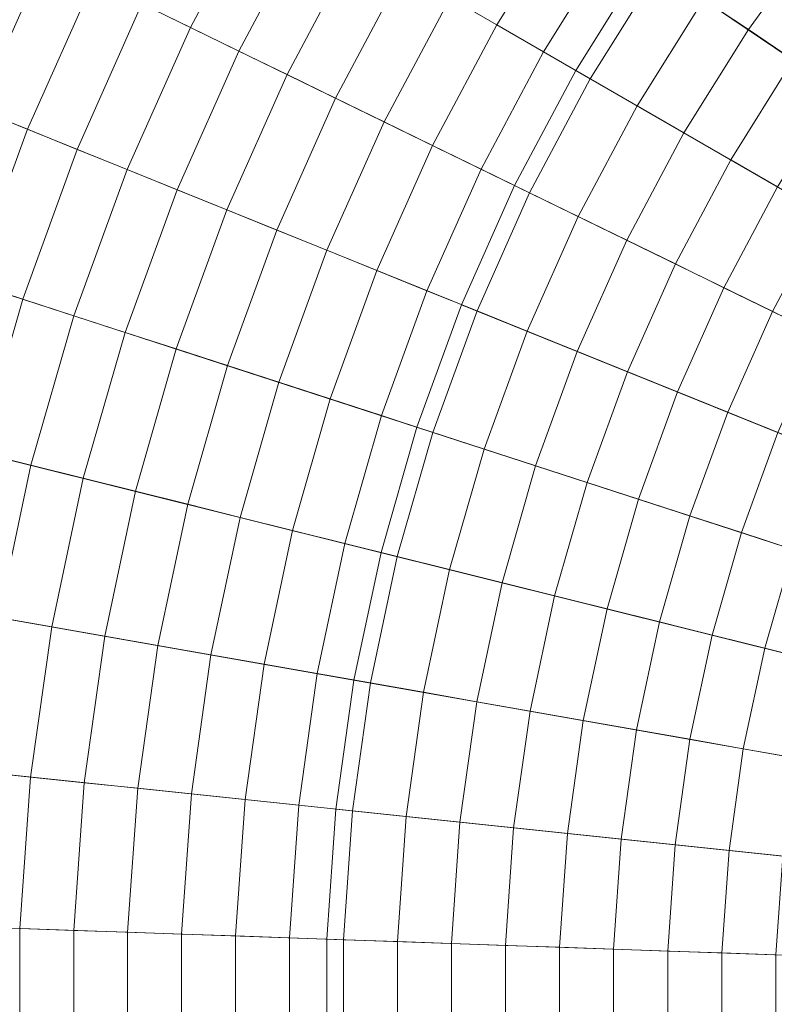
# Model space of a CAD drawing. Header units: centimetres. Extents: x -6.39 to 0.8, y 3.58 to 10.78.
# Tile 251 of 256: x -3.96 to -3.55, y 7.18 to 7.71. Entities that reach past the tile are written whole.
import ezdxf

# ---------------------------------------------------------------- set-up
doc = ezdxf.new("R2010")
doc.units = ezdxf.units.CM
doc.header["$LTSCALE"] = 2.54
doc.layers.add('Lucido design-1', color=7, linetype='Continuous')

# ---------------------------------------------------------------- blocks, each defined once
blk = doc.blocks.new('Gruppo-1')
at = {"color": 142, "linetype": 'Continuous', "lineweight": 9}
for points in [[(-3.58253, 7.79442, -14.60843), (-3.62353, 7.73798, -14.60843), (-2.79496, 7.1791, -14.60843), (-3.58253, 7.79442, -14.60843)], [(-2.79496, 7.1791, -13.70118), (-3.62353, 7.73798, -13.70118), (-3.58253, 7.79442, -13.70118), (-2.79496, 7.1791, -13.70118)], [(-3.62353, 7.73798, -14.60843), (-3.6605, 7.67882, -14.60843), (-2.79496, 7.1791, -14.60843), (-3.62353, 7.73798, -14.60843)], [(-3.62353, 7.73798, -13.70118), (-3.6605, 7.67882, -13.70118), (-3.6605, 7.67882, -14.60843), (-3.62353, 7.73798, -14.60843), (-3.62353, 7.73798, -13.70118)], [(-2.79496, 7.1791, -13.70118), (-3.6605, 7.67882, -13.70118), (-3.62353, 7.73798, -13.70118), (-2.79496, 7.1791, -13.70118)], [(-3.6605, 7.67882, -14.60843), (-3.69325, 7.61723, -14.60843), (-2.79496, 7.1791, -14.60843), (-3.6605, 7.67882, -14.60843)], [(-3.6605, 7.67882, -13.70118), (-3.69325, 7.61723, -13.70118), (-3.69325, 7.61723, -14.60843), (-3.6605, 7.67882, -14.60843), (-3.6605, 7.67882, -13.70118)], [(-2.79496, 7.1791, -13.70118), (-3.69325, 7.61723, -13.70118), (-3.6605, 7.67882, -13.70118), (-2.79496, 7.1791, -13.70118)], [(-3.69325, 7.61723, -14.60843), (-3.72162, 7.5535, -14.60843), (-2.79496, 7.1791, -14.60843), (-3.69325, 7.61723, -14.60843)], [(-3.69325, 7.61723, -13.70118), (-3.72162, 7.5535, -13.70118), (-3.72162, 7.5535, -14.60843), (-3.69325, 7.61723, -14.60843), (-3.69325, 7.61723, -13.70118)], [(-2.79496, 7.1791, -13.70118), (-3.72162, 7.5535, -13.70118), (-3.69325, 7.61723, -13.70118), (-2.79496, 7.1791, -13.70118)], [(-3.72162, 7.5535, -14.60843), (-3.74548, 7.48794, -14.60843), (-2.79496, 7.1791, -14.60843), (-3.72162, 7.5535, -14.60843)], [(-3.72162, 7.5535, -13.70118), (-3.74548, 7.48794, -13.70118), (-3.74548, 7.48794, -14.60843), (-3.72162, 7.5535, -14.60843), (-3.72162, 7.5535, -13.70118)], [(-2.79496, 7.1791, -13.70118), (-3.74548, 7.48794, -13.70118), (-3.72162, 7.5535, -13.70118), (-2.79496, 7.1791, -13.70118)], [(-3.74548, 7.48794, -14.60843), (-3.76471, 7.42089, -14.60843), (-2.79496, 7.1791, -14.60843), (-3.74548, 7.48794, -14.60843)], [(-3.74548, 7.48794, -13.70118), (-3.76471, 7.42089, -13.70118), (-3.76471, 7.42089, -14.60843), (-3.74548, 7.48794, -14.60843), (-3.74548, 7.48794, -13.70118)], [(-2.79496, 7.1791, -13.70118), (-3.76471, 7.42089, -13.70118), (-3.74548, 7.48794, -13.70118), (-2.79496, 7.1791, -13.70118)], [(-3.76471, 7.42089, -14.60843), (-3.77921, 7.35265, -14.60843), (-2.79496, 7.1791, -14.60843), (-3.76471, 7.42089, -14.60843)], [(-3.76471, 7.42089, -13.70118), (-3.77921, 7.35265, -13.70118), (-3.77921, 7.35265, -14.60843), (-3.76471, 7.42089, -14.60843), (-3.76471, 7.42089, -13.70118)], [(-2.79496, 7.1791, -13.70118), (-3.77921, 7.35265, -13.70118), (-3.76471, 7.42089, -13.70118), (-2.79496, 7.1791, -13.70118)], [(-3.77921, 7.35265, -14.60843), (-3.78892, 7.28357, -14.60843), (-2.79496, 7.1791, -14.60843), (-3.77921, 7.35265, -14.60843)], [(-3.77921, 7.35265, -13.70118), (-3.78892, 7.28357, -13.70118), (-3.78892, 7.28357, -14.60843), (-3.77921, 7.35265, -14.60843), (-3.77921, 7.35265, -13.70118)], [(-2.79496, 7.1791, -13.70118), (-3.78892, 7.28357, -13.70118), (-3.77921, 7.35265, -13.70118), (-2.79496, 7.1791, -13.70118)], [(-3.78892, 7.28357, -14.60843), (-3.79379, 7.21398, -14.60843), (-2.79496, 7.1791, -14.60843), (-3.78892, 7.28357, -14.60843)], [(-3.78892, 7.28357, -13.70118), (-3.79379, 7.21398, -13.70118), (-3.79379, 7.21398, -14.60843), (-3.78892, 7.28357, -14.60843), (-3.78892, 7.28357, -13.70118)], [(-2.79496, 7.1791, -13.70118), (-3.79379, 7.21398, -13.70118), (-3.78892, 7.28357, -13.70118), (-2.79496, 7.1791, -13.70118)], [(-3.79379, 7.21398, -14.60843), (-3.79379, 7.14422, -14.60843), (-2.79496, 7.1791, -14.60843), (-3.79379, 7.21398, -14.60843)], [(-3.79379, 7.21398, -13.70118), (-3.79379, 7.14422, -13.70118), (-3.79379, 7.14422, -14.60843), (-3.79379, 7.21398, -14.60843), (-3.79379, 7.21398, -13.70118)], [(-2.79496, 7.1791, -13.70118), (-3.79379, 7.14422, -13.70118), (-3.79379, 7.21398, -13.70118), (-2.79496, 7.1791, -13.70118)]]:
    blk.add_polyline3d(points, dxfattribs=at)
for points in [[(-3.54316, 10.69909, -13.70234), (-3.78688, 10.63832, -13.70234), (-2.79556, 7.18118, -13.70234), (-2.79541, 7.18122, -13.70234)], [(-3.78688, 10.63832, -13.70234), (-4.02576, 10.5607, -13.70234), (-2.7957, 7.18113, -13.70234), (-2.79556, 7.18118, -13.70234)], [(-4.02576, 10.5607, -13.70234), (-4.25865, 10.46661, -13.70234), (-2.79584, 7.18108, -13.70234), (-2.7957, 7.18113, -13.70234)], [(-4.25865, 10.46661, -13.70234), (-4.48441, 10.3565, -13.70234), (-2.79597, 7.18101, -13.70234), (-2.79584, 7.18108, -13.70234)], [(-4.48441, 10.3565, -13.70234), (-4.70194, 10.23091, -13.70234), (-2.79611, 7.18094, -13.70234), (-2.79597, 7.18101, -13.70234)], [(-4.70194, 10.23091, -13.70234), (-4.91018, 10.09045, -13.70234), (-2.79623, 7.18085, -13.70234), (-2.79611, 7.18094, -13.70234)], [(-4.91018, 10.09045, -13.70234), (-5.10811, 9.93581, -13.70234), (-2.79635, 7.18076, -13.70234), (-2.79623, 7.18085, -13.70234)], [(-5.10811, 9.93581, -13.70234), (-5.29478, 9.76774, -13.70234), (-2.79646, 7.18066, -13.70234), (-2.79635, 7.18076, -13.70234)], [(-5.29478, 9.76774, -13.70234), (-5.46926, 9.58705, -13.70234), (-2.79657, 7.18055, -13.70234), (-2.79646, 7.18066, -13.70234)], [(-5.46926, 9.58705, -13.70234), (-5.63072, 9.39464, -13.70234), (-2.79666, 7.18043, -13.70234), (-2.79657, 7.18055, -13.70234)], [(-5.63072, 9.39464, -13.70234), (-5.77836, 9.19143, -13.70234), (-2.79675, 7.18031, -13.70234), (-2.79666, 7.18043, -13.70234)], [(-5.77836, 9.19143, -13.70234), (-5.91146, 8.97841, -13.70234), (-2.79683, 7.18018, -13.70234), (-2.79675, 7.18031, -13.70234)], [(-5.91146, 8.97841, -13.70234), (-6.02938, 8.75664, -13.70234), (-2.7969, 7.18005, -13.70234), (-2.79683, 7.18018, -13.70234)], [(-6.02938, 8.75664, -13.70234), (-6.13155, 8.52717, -13.70234), (-2.79696, 7.17991, -13.70234), (-2.7969, 7.18005, -13.70234)], [(-6.13155, 8.52717, -13.70234), (-6.21746, 8.29114, -13.70234), (-2.79702, 7.17977, -13.70234), (-2.79696, 7.17991, -13.70234)], [(-6.21746, 8.29114, -13.70234), (-6.28669, 8.04969, -13.70234), (-2.79706, 7.17962, -13.70234), (-2.79702, 7.17977, -13.70234)], [(-6.28669, 8.04969, -13.70234), (-6.33891, 7.804, -13.70234), (-2.79709, 7.17948, -13.70234), (-2.79706, 7.17962, -13.70234)], [(-6.33891, 7.804, -13.70234), (-6.37387, 7.55526, -13.70234), (-2.79711, 7.17933, -13.70234), (-2.79709, 7.17948, -13.70234)], [(-3.82765, 7.77533, -12.70051), (-3.86672, 7.70184, -12.70051), (-3.8926, 7.71445, -12.70526), (-3.85258, 7.78972, -12.70526)], [(-3.66402, 7.76529, -12.67824), (-3.70279, 7.70324, -12.67824), (-3.72779, 7.71767, -12.68249), (-3.68795, 7.78143, -12.68249)], [(-3.8027, 7.76092, -12.69585), (-3.84084, 7.68921, -12.69585), (-3.86672, 7.70184, -12.70051), (-3.82765, 7.77533, -12.70051)], [(-3.52992, 7.75332, -12.66223), (-3.56818, 7.70065, -12.66223), (-3.59216, 7.71682, -12.66608), (-3.55271, 7.77112, -12.66608)], [(-3.77775, 7.74651, -12.6913), (-3.81493, 7.67658, -12.6913), (-3.84084, 7.68921, -12.69585), (-3.8027, 7.76092, -12.69585)], [(-3.64008, 7.74914, -12.67409), (-3.67778, 7.6888, -12.67409), (-3.70279, 7.70324, -12.67824), (-3.66402, 7.76529, -12.67824)], [(-3.9443, 7.73967, -12.71507), (-3.9806, 7.65813, -12.71507), (-4.00724, 7.6689, -12.72012), (-3.97012, 7.75227, -12.72012)], [(-3.50712, 7.7355, -12.65847), (-3.5442, 7.68447, -12.65847), (-3.56818, 7.70065, -12.66223), (-3.52992, 7.75332, -12.66223)], [(-3.75278, 7.7321, -12.68685), (-3.78902, 7.66394, -12.68685), (-3.81493, 7.67658, -12.6913), (-3.77775, 7.74651, -12.6913)], [(-3.61613, 7.73299, -12.67003), (-3.65276, 7.67435, -12.67003), (-3.67778, 7.6888, -12.67409), (-3.64008, 7.74914, -12.67409)], [(-3.91845, 7.72707, -12.71011), (-3.95394, 7.64736, -12.71011), (-3.9806, 7.65813, -12.71507), (-3.9443, 7.73967, -12.71507)], [(-3.72779, 7.71767, -12.68249), (-3.76309, 7.65129, -12.68249), (-3.78902, 7.66394, -12.68685), (-3.75278, 7.7321, -12.68685)], [(-3.59216, 7.71682, -12.66608), (-3.62773, 7.6599, -12.66608), (-3.65276, 7.67435, -12.67003), (-3.61613, 7.73299, -12.67003)], [(-3.8926, 7.71445, -12.70526), (-3.92727, 7.63658, -12.70526), (-3.95394, 7.64736, -12.71011), (-3.91845, 7.72707, -12.71011)], [(-3.86672, 7.70184, -12.70051), (-3.90058, 7.6258, -12.70051), (-3.92727, 7.63658, -12.70526), (-3.8926, 7.71445, -12.70526)], [(-3.70279, 7.70324, -12.67824), (-3.73715, 7.63864, -12.67824), (-3.76309, 7.65129, -12.68249), (-3.72779, 7.71767, -12.68249)], [(-3.56818, 7.70065, -12.66223), (-3.60268, 7.64544, -12.66223), (-3.62773, 7.6599, -12.66608), (-3.59216, 7.71682, -12.66608)], [(-3.67778, 7.6888, -12.67409), (-3.71119, 7.62598, -12.67409), (-3.73715, 7.63864, -12.67824), (-3.70279, 7.70324, -12.67824)], [(-3.84084, 7.68921, -12.69585), (-3.87387, 7.61501, -12.69585), (-3.90058, 7.6258, -12.70051), (-3.86672, 7.70184, -12.70051)], [(-3.5442, 7.68447, -12.65847), (-3.57763, 7.63097, -12.65847), (-3.60268, 7.64544, -12.66223), (-3.56818, 7.70065, -12.66223)], [(-3.81493, 7.67658, -12.6913), (-3.84715, 7.60421, -12.6913), (-3.87387, 7.61501, -12.69585), (-3.84084, 7.68921, -12.69585)], [(-3.65276, 7.67435, -12.67003), (-3.68522, 7.61331, -12.67003), (-3.71119, 7.62598, -12.67409), (-3.67778, 7.6888, -12.67409)], [(-3.5202, 7.66828, -12.65482), (-3.55256, 7.6165, -12.65482), (-3.57763, 7.63097, -12.65847), (-3.5442, 7.68447, -12.65847)], [(-3.78902, 7.66394, -12.68685), (-3.82042, 7.59341, -12.68685), (-3.84715, 7.60421, -12.6913), (-3.81493, 7.67658, -12.6913)], [(-3.62773, 7.6599, -12.66608), (-3.65924, 7.60064, -12.66608), (-3.68522, 7.61331, -12.67003), (-3.65276, 7.67435, -12.67003)], [(-3.76309, 7.65129, -12.68249), (-3.79367, 7.58261, -12.68249), (-3.82042, 7.59341, -12.68685), (-3.78902, 7.66394, -12.68685)], [(-3.95394, 7.64736, -12.71011), (-3.98378, 7.56537, -12.71011), (-4.01113, 7.57426, -12.71507), (-3.9806, 7.65813, -12.71507)], [(-3.60268, 7.64544, -12.66223), (-3.63325, 7.58796, -12.66223), (-3.65924, 7.60064, -12.66608), (-3.62773, 7.6599, -12.66608)], [(-3.73715, 7.63864, -12.67824), (-3.76691, 7.57179, -12.67824), (-3.79367, 7.58261, -12.68249), (-3.76309, 7.65129, -12.68249)], [(-3.92727, 7.63658, -12.70526), (-3.95642, 7.55648, -12.70526), (-3.98378, 7.56537, -12.71011), (-3.95394, 7.64736, -12.71011)], [(-3.57763, 7.63097, -12.65847), (-3.60724, 7.57528, -12.65847), (-3.63325, 7.58796, -12.66223), (-3.60268, 7.64544, -12.66223)], [(-3.90058, 7.6258, -12.70051), (-3.92904, 7.54759, -12.70051), (-3.95642, 7.55648, -12.70526), (-3.92727, 7.63658, -12.70526)], [(-3.71119, 7.62598, -12.67409), (-3.74013, 7.56098, -12.67409), (-3.76691, 7.57179, -12.67824), (-3.73715, 7.63864, -12.67824)], [(-3.55256, 7.6165, -12.65482), (-3.58122, 7.56259, -12.65482), (-3.60724, 7.57528, -12.65847), (-3.57763, 7.63097, -12.65847)], [(-3.87387, 7.61501, -12.69585), (-3.90165, 7.53869, -12.69585), (-3.92904, 7.54759, -12.70051), (-3.90058, 7.6258, -12.70051)], [(-3.68522, 7.61331, -12.67003), (-3.71334, 7.55015, -12.67003), (-3.74013, 7.56098, -12.67409), (-3.71119, 7.62598, -12.67409)], [(-3.84715, 7.60421, -12.6913), (-3.87424, 7.52978, -12.6913), (-3.90165, 7.53869, -12.69585), (-3.87387, 7.61501, -12.69585)], [(-3.65924, 7.60064, -12.66608), (-3.68654, 7.53932, -12.66608), (-3.71334, 7.55015, -12.67003), (-3.68522, 7.61331, -12.67003)], [(-3.52748, 7.60202, -12.65127), (-3.55519, 7.54989, -12.65127), (-3.58122, 7.56259, -12.65482), (-3.55256, 7.6165, -12.65482)], [(-3.82042, 7.59341, -12.68685), (-3.84682, 7.52087, -12.68685), (-3.87424, 7.52978, -12.6913), (-3.84715, 7.60421, -12.6913)], [(-3.63325, 7.58796, -12.66223), (-3.65972, 7.52849, -12.66223), (-3.68654, 7.53932, -12.66608), (-3.65924, 7.60064, -12.66608)], [(-3.50239, 7.58754, -12.64782), (-3.52916, 7.53719, -12.64782), (-3.55519, 7.54989, -12.65127), (-3.52748, 7.60202, -12.65127)], [(-3.79367, 7.58261, -12.68249), (-3.81938, 7.51196, -12.68249), (-3.84682, 7.52087, -12.68685), (-3.82042, 7.59341, -12.68685)], [(-3.60724, 7.57528, -12.65847), (-3.6329, 7.51765, -12.65847), (-3.65972, 7.52849, -12.66223), (-3.63325, 7.58796, -12.66223)], [(-3.76691, 7.57179, -12.67824), (-3.79193, 7.50304, -12.67824), (-3.81938, 7.51196, -12.68249), (-3.79367, 7.58261, -12.68249)], [(-3.74013, 7.56098, -12.67409), (-3.76447, 7.49411, -12.67409), (-3.79193, 7.50304, -12.67824), (-3.76691, 7.57179, -12.67824)], [(-3.58122, 7.56259, -12.65482), (-3.60606, 7.50681, -12.65482), (-3.6329, 7.51765, -12.65847), (-3.60724, 7.57528, -12.65847)], [(-3.95642, 7.55648, -12.70526), (-3.97992, 7.47454, -12.70526), (-4.00783, 7.4815, -12.71011), (-3.98378, 7.56537, -12.71011)], [(-3.71334, 7.55015, -12.67003), (-3.73699, 7.48518, -12.67003), (-3.76447, 7.49411, -12.67409), (-3.74013, 7.56098, -12.67409)], [(-3.55519, 7.54989, -12.65127), (-3.57921, 7.49596, -12.65127), (-3.60606, 7.50681, -12.65482), (-3.58122, 7.56259, -12.65482)], [(-6.37387, 7.55526, -13.70234), (-6.39139, 7.30469, -13.70234), (-2.79712, 7.17918, -13.70234), (-2.79711, 7.17933, -13.70234)], [(-3.92904, 7.54759, -12.70051), (-3.95199, 7.46758, -12.70051), (-3.97992, 7.47454, -12.70526), (-3.95642, 7.55648, -12.70526)], [(-3.68654, 7.53932, -12.66608), (-3.70949, 7.47625, -12.66608), (-3.73699, 7.48518, -12.67003), (-3.71334, 7.55015, -12.67003)], [(-3.52916, 7.53719, -12.64782), (-3.55235, 7.48511, -12.64782), (-3.57921, 7.49596, -12.65127), (-3.55519, 7.54989, -12.65127)], [(-3.90165, 7.53869, -12.69585), (-3.92404, 7.46061, -12.69585), (-3.95199, 7.46758, -12.70051), (-3.92904, 7.54759, -12.70051)], [(-3.65972, 7.52849, -12.66223), (-3.68199, 7.46732, -12.66223), (-3.70949, 7.47625, -12.66608), (-3.68654, 7.53932, -12.66608)], [(-3.87424, 7.52978, -12.6913), (-3.89608, 7.45364, -12.6913), (-3.92404, 7.46061, -12.69585), (-3.90165, 7.53869, -12.69585)], [(-3.84682, 7.52087, -12.68685), (-3.8681, 7.44667, -12.68685), (-3.89608, 7.45364, -12.6913), (-3.87424, 7.52978, -12.6913)], [(-3.6329, 7.51765, -12.65847), (-3.65447, 7.45837, -12.65847), (-3.68199, 7.46732, -12.66223), (-3.65972, 7.52849, -12.66223)], [(-3.81938, 7.51196, -12.68249), (-3.84011, 7.43969, -12.68249), (-3.8681, 7.44667, -12.68685), (-3.84682, 7.52087, -12.68685)], [(-3.60606, 7.50681, -12.65482), (-3.62694, 7.44943, -12.65482), (-3.65447, 7.45837, -12.65847), (-3.6329, 7.51765, -12.65847)], [(-3.79193, 7.50304, -12.67824), (-3.8121, 7.4327, -12.67824), (-3.84011, 7.43969, -12.68249), (-3.81938, 7.51196, -12.68249)], [(-3.76447, 7.49411, -12.67409), (-3.78408, 7.42572, -12.67409), (-3.8121, 7.4327, -12.67824), (-3.79193, 7.50304, -12.67824)], [(-3.57921, 7.49596, -12.65127), (-3.5994, 7.44048, -12.65127), (-3.62694, 7.44943, -12.65482), (-3.60606, 7.50681, -12.65482)], [(-3.73699, 7.48518, -12.67003), (-3.75604, 7.41873, -12.67003), (-3.78408, 7.42572, -12.67409), (-3.76447, 7.49411, -12.67409)], [(-3.55235, 7.48511, -12.64782), (-3.57185, 7.43153, -12.64782), (-3.5994, 7.44048, -12.65127), (-3.57921, 7.49596, -12.65127)], [(-3.70949, 7.47625, -12.66608), (-3.72799, 7.41173, -12.66608), (-3.75604, 7.41873, -12.67003), (-3.73699, 7.48518, -12.67003)], [(-3.52547, 7.47425, -12.64447), (-3.54428, 7.42257, -12.64447), (-3.57185, 7.43153, -12.64782), (-3.55235, 7.48511, -12.64782)], [(-3.68199, 7.46732, -12.66223), (-3.69993, 7.40474, -12.66223), (-3.72799, 7.41173, -12.66608), (-3.70949, 7.47625, -12.66608)], [(-3.95199, 7.46758, -12.70051), (-3.96929, 7.38617, -12.70051), (-3.99764, 7.39117, -12.70526), (-3.97992, 7.47454, -12.70526)], [(-3.92404, 7.46061, -12.69585), (-3.94093, 7.38117, -12.69585), (-3.96929, 7.38617, -12.70051), (-3.95199, 7.46758, -12.70051)], [(-3.65447, 7.45837, -12.65847), (-3.67186, 7.39774, -12.65847), (-3.69993, 7.40474, -12.66223), (-3.68199, 7.46732, -12.66223)], [(-3.89608, 7.45364, -12.6913), (-3.91254, 7.37616, -12.6913), (-3.94093, 7.38117, -12.69585), (-3.92404, 7.46061, -12.69585)], [(-3.62694, 7.44943, -12.65482), (-3.64377, 7.39073, -12.65482), (-3.67186, 7.39774, -12.65847), (-3.65447, 7.45837, -12.65847)], [(-3.8681, 7.44667, -12.68685), (-3.88415, 7.37116, -12.68685), (-3.91254, 7.37616, -12.6913), (-3.89608, 7.45364, -12.6913)], [(-3.84011, 7.43969, -12.68249), (-3.85574, 7.36615, -12.68249), (-3.88415, 7.37116, -12.68685), (-3.8681, 7.44667, -12.68685)], [(-3.5994, 7.44048, -12.65127), (-3.61567, 7.38373, -12.65127), (-3.64377, 7.39073, -12.65482), (-3.62694, 7.44943, -12.65482)], [(-3.8121, 7.4327, -12.67824), (-3.82731, 7.36113, -12.67824), (-3.85574, 7.36615, -12.68249), (-3.84011, 7.43969, -12.68249)], [(-3.57185, 7.43153, -12.64782), (-3.58756, 7.37672, -12.64782), (-3.61567, 7.38373, -12.65127), (-3.5994, 7.44048, -12.65127)], [(-3.78408, 7.42572, -12.67409), (-3.79887, 7.35612, -12.67409), (-3.82731, 7.36113, -12.67824), (-3.8121, 7.4327, -12.67824)], [(-3.54428, 7.42257, -12.64447), (-3.55944, 7.36971, -12.64447), (-3.58756, 7.37672, -12.64782), (-3.57185, 7.43153, -12.64782)], [(-3.75604, 7.41873, -12.67003), (-3.77042, 7.3511, -12.67003), (-3.79887, 7.35612, -12.67409), (-3.78408, 7.42572, -12.67409)], [(-3.72799, 7.41173, -12.66608), (-3.74195, 7.34608, -12.66608), (-3.77042, 7.3511, -12.67003), (-3.75604, 7.41873, -12.67003)], [(-3.51671, 7.41361, -12.64122), (-3.53131, 7.36269, -12.64122), (-3.55944, 7.36971, -12.64447), (-3.54428, 7.42257, -12.64447)], [(-3.69993, 7.40474, -12.66223), (-3.71347, 7.34106, -12.66223), (-3.74195, 7.34608, -12.66608), (-3.72799, 7.41173, -12.66608)], [(-3.67186, 7.39774, -12.65847), (-3.68497, 7.33604, -12.65847), (-3.71347, 7.34106, -12.66223), (-3.69993, 7.40474, -12.66223)], [(-3.64377, 7.39073, -12.65482), (-3.65647, 7.33101, -12.65482), (-3.68497, 7.33604, -12.65847), (-3.67186, 7.39774, -12.65847)], [(-3.61567, 7.38373, -12.65127), (-3.62795, 7.32598, -12.65127), (-3.65647, 7.33101, -12.65482), (-3.64377, 7.39073, -12.65482)], [(-3.94093, 7.38117, -12.69585), (-3.95223, 7.30074, -12.69585), (-3.98087, 7.30375, -12.70051), (-3.96929, 7.38617, -12.70051)], [(-3.91254, 7.37616, -12.6913), (-3.92357, 7.29772, -12.6913), (-3.95223, 7.30074, -12.69585), (-3.94093, 7.38117, -12.69585)], [(-3.58756, 7.37672, -12.64782), (-3.59942, 7.32095, -12.64782), (-3.62795, 7.32598, -12.65127), (-3.61567, 7.38373, -12.65127)], [(-3.88415, 7.37116, -12.68685), (-3.89489, 7.29471, -12.68685), (-3.92357, 7.29772, -12.6913), (-3.91254, 7.37616, -12.6913)], [(-3.55944, 7.36971, -12.64447), (-3.57087, 7.31592, -12.64447), (-3.59942, 7.32095, -12.64782), (-3.58756, 7.37672, -12.64782)], [(-3.85574, 7.36615, -12.68249), (-3.8662, 7.29169, -12.68249), (-3.89489, 7.29471, -12.68685), (-3.88415, 7.37116, -12.68685)], [(-3.82731, 7.36113, -12.67824), (-3.83749, 7.28868, -12.67824), (-3.8662, 7.29169, -12.68249), (-3.85574, 7.36615, -12.68249)], [(-3.53131, 7.36269, -12.64122), (-3.54232, 7.31088, -12.64122), (-3.57087, 7.31592, -12.64447), (-3.55944, 7.36971, -12.64447)], [(-3.79887, 7.35612, -12.67409), (-3.80877, 7.28566, -12.67409), (-3.83749, 7.28868, -12.67824), (-3.82731, 7.36113, -12.67824)], [(-3.77042, 7.3511, -12.67003), (-3.78004, 7.28264, -12.67003), (-3.80877, 7.28566, -12.67409), (-3.79887, 7.35612, -12.67409)], [(-3.74195, 7.34608, -12.66608), (-3.75129, 7.27962, -12.66608), (-3.78004, 7.28264, -12.67003), (-3.77042, 7.3511, -12.67003)], [(-3.71347, 7.34106, -12.66223), (-3.72253, 7.27659, -12.66223), (-3.75129, 7.27962, -12.66608), (-3.74195, 7.34608, -12.66608)], [(-3.68497, 7.33604, -12.65847), (-3.69375, 7.27357, -12.65847), (-3.72253, 7.27659, -12.66223), (-3.71347, 7.34106, -12.66223)], [(-3.65647, 7.33101, -12.65482), (-3.66497, 7.27054, -12.65482), (-3.69375, 7.27357, -12.65847), (-3.68497, 7.33604, -12.65847)], [(-3.62795, 7.32598, -12.65127), (-3.63616, 7.26752, -12.65127), (-3.66497, 7.27054, -12.65482), (-3.65647, 7.33101, -12.65482)], [(-3.59942, 7.32095, -12.64782), (-3.60735, 7.26449, -12.64782), (-3.63616, 7.26752, -12.65127), (-3.62795, 7.32598, -12.65127)], [(-3.57087, 7.31592, -12.64447), (-3.57853, 7.26146, -12.64447), (-3.60735, 7.26449, -12.64782), (-3.59942, 7.32095, -12.64782)], [(-3.54232, 7.31088, -12.64122), (-3.54969, 7.25843, -12.64122), (-3.57853, 7.26146, -12.64447), (-3.57087, 7.31592, -12.64447)], [(-6.39139, 7.30469, -13.70234), (-6.39139, 7.05351, -13.70234), (-2.79712, 7.17903, -13.70234), (-2.79712, 7.17918, -13.70234)], [(-3.95223, 7.30074, -12.69585), (-3.95789, 7.21971, -12.69585), (-3.98668, 7.22072, -12.70051), (-3.98087, 7.30375, -12.70051)], [(-3.92357, 7.29772, -12.6913), (-3.92909, 7.21871, -12.6913), (-3.95789, 7.21971, -12.69585), (-3.95223, 7.30074, -12.69585)], [(-3.89489, 7.29471, -12.68685), (-3.90028, 7.2177, -12.68685), (-3.92909, 7.21871, -12.6913), (-3.92357, 7.29772, -12.6913)], [(-3.8662, 7.29169, -12.68249), (-3.87145, 7.21669, -12.68249), (-3.90028, 7.2177, -12.68685), (-3.89489, 7.29471, -12.68685)], [(-3.83749, 7.28868, -12.67824), (-3.8426, 7.21569, -12.67824), (-3.87145, 7.21669, -12.68249), (-3.8662, 7.29169, -12.68249)], [(-3.80877, 7.28566, -12.67409), (-3.81374, 7.21468, -12.67409), (-3.8426, 7.21569, -12.67824), (-3.83749, 7.28868, -12.67824)], [(-3.78004, 7.28264, -12.67003), (-3.78486, 7.21367, -12.67003), (-3.81374, 7.21468, -12.67409), (-3.80877, 7.28566, -12.67409)], [(-3.75129, 7.27962, -12.66608), (-3.75597, 7.21266, -12.66608), (-3.78486, 7.21367, -12.67003), (-3.78004, 7.28264, -12.67003)], [(-3.72253, 7.27659, -12.66223), (-3.72707, 7.21165, -12.66223), (-3.75597, 7.21266, -12.66608), (-3.75129, 7.27962, -12.66608)], [(-3.69375, 7.27357, -12.65847), (-3.69815, 7.21064, -12.65847), (-3.72707, 7.21165, -12.66223), (-3.72253, 7.27659, -12.66223)], [(-3.66497, 7.27054, -12.65482), (-3.66922, 7.20963, -12.65482), (-3.69815, 7.21064, -12.65847), (-3.69375, 7.27357, -12.65847)], [(-3.63616, 7.26752, -12.65127), (-3.64028, 7.20862, -12.65127), (-3.66922, 7.20963, -12.65482), (-3.66497, 7.27054, -12.65482)], [(-3.60735, 7.26449, -12.64782), (-3.61133, 7.20761, -12.64782), (-3.64028, 7.20862, -12.65127), (-3.63616, 7.26752, -12.65127)], [(-3.57853, 7.26146, -12.64447), (-3.58236, 7.2066, -12.64447), (-3.61133, 7.20761, -12.64782), (-3.60735, 7.26449, -12.64782)], [(-3.54969, 7.25843, -12.64122), (-3.55339, 7.20559, -12.64122), (-3.58236, 7.2066, -12.64447), (-3.57853, 7.26146, -12.64447)], [(-3.95789, 7.21971, -12.69585), (-3.95789, 7.13849, -12.69585), (-3.98668, 7.13749, -12.70051), (-3.98668, 7.22072, -12.70051)], [(-3.92909, 7.21871, -12.6913), (-3.92909, 7.1395, -12.6913), (-3.95789, 7.13849, -12.69585), (-3.95789, 7.21971, -12.69585)], [(-3.90028, 7.2177, -12.68685), (-3.90028, 7.1405, -12.68685), (-3.92909, 7.1395, -12.6913), (-3.92909, 7.21871, -12.6913)], [(-3.87145, 7.21669, -12.68249), (-3.87145, 7.14151, -12.68249), (-3.90028, 7.1405, -12.68685), (-3.90028, 7.2177, -12.68685)], [(-3.8426, 7.21569, -12.67824), (-3.8426, 7.14252, -12.67824), (-3.87145, 7.14151, -12.68249), (-3.87145, 7.21669, -12.68249)], [(-3.81374, 7.21468, -12.67409), (-3.81374, 7.14353, -12.67409), (-3.8426, 7.14252, -12.67824), (-3.8426, 7.21569, -12.67824)], [(-3.78486, 7.21367, -12.67003), (-3.78486, 7.14453, -12.67003), (-3.81374, 7.14353, -12.67409), (-3.81374, 7.21468, -12.67409)], [(-3.75597, 7.21266, -12.66608), (-3.75597, 7.14554, -12.66608), (-3.78486, 7.14453, -12.67003), (-3.78486, 7.21367, -12.67003)], [(-3.72707, 7.21165, -12.66223), (-3.72707, 7.14655, -12.66223), (-3.75597, 7.14554, -12.66608), (-3.75597, 7.21266, -12.66608)], [(-3.69815, 7.21064, -12.65847), (-3.69815, 7.14756, -12.65847), (-3.72707, 7.14655, -12.66223), (-3.72707, 7.21165, -12.66223)], [(-3.66922, 7.20963, -12.65482), (-3.66922, 7.14857, -12.65482), (-3.69815, 7.14756, -12.65847), (-3.69815, 7.21064, -12.65847)], [(-3.64028, 7.20862, -12.65127), (-3.64028, 7.14958, -12.65127), (-3.66922, 7.14857, -12.65482), (-3.66922, 7.20963, -12.65482)], [(-3.61133, 7.20761, -12.64782), (-3.61133, 7.15059, -12.64782), (-3.64028, 7.14958, -12.65127), (-3.64028, 7.20862, -12.65127)], [(-3.58236, 7.2066, -12.64447), (-3.58236, 7.15161, -12.64447), (-3.61133, 7.15059, -12.64782), (-3.61133, 7.20761, -12.64782)], [(-3.55339, 7.20559, -12.64122), (-3.55339, 7.15262, -12.64122), (-3.58236, 7.15161, -12.64447), (-3.58236, 7.2066, -12.64447)]]:
    blk.add_3dface(points, dxfattribs=at)

msp = doc.modelspace()

# ---------------------------------------------------------------- block references
at = {"layer": 'Lucido design-1', "color": 7}
msp.add_blockref('Gruppo-1', (0, 0), dxfattribs=at)

doc.saveas('drawing.dxf')
